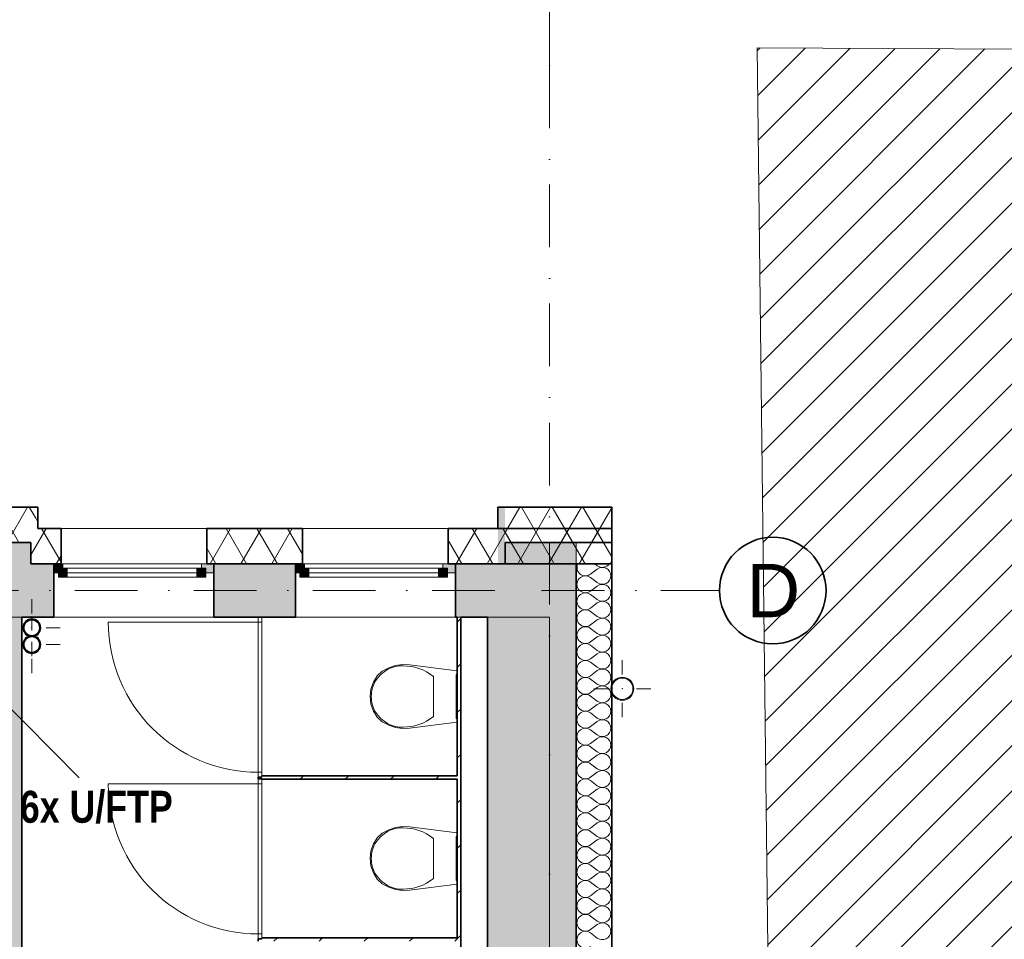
# Model space of a CAD drawing. Header units: millimetres. Extents: x 82175 to 237000, y 24756 to 471700.
# Tile 111 of 256: x 119527 to 125071, y 245846 to 251022. Entities that reach past the tile are written whole.
import ezdxf
from ezdxf.lldxf.tags import DXFTag

# ---------------------------------------------------------------- set-up
doc = ezdxf.new("R2010")
doc.units = ezdxf.units.MM
doc.linetypes.add('Krawędzie ukryte', pattern=[3.912222, 2.822222, -1.09])
doc.linetypes.add('Kropki i Kreski', pattern=[6.702778, 3.527778, -1.763889, 0, -1.411111])
for name, color, linetype in [('- A - ocieplenie', 8, 'Continuous'), ('Drzwi Archicad', 8, 'Continuous'), ('Instalacje - Wod_Kan', 8, 'Continuous'), ('Konstrukcja - Siatka mod', 8, 'Continuous'), ('Konstrukcja - Stropy', 8, 'Continuous'), ('Konstrukcja - Ściany działowe', 8, 'Continuous'), ('Konstrukcja - Ściany nośne wew..P', 8, 'Continuous'), ('Konstrukcja - Ściany zewnętrzne', 8, 'Continuous'), ('Okna Archicada', 8, 'Continuous'), ('PIONY INST', 8, 'Continuous'), ('Wnętrze - Wyposażenie', 8, 'Continuous')]:
    doc.layers.add(name, color=color, linetype=linetype)
doc.layers.add('\xa0♦IT - opis', color=3, linetype='SOLID', lineweight=30)
doc.styles.add('OP_100', font='ARIALN.TTF', dxfattribs={"width": 0.8, "height": 20})
doc.styles.add('STYL_AUTOMATYCZNY_1', font='arial.ttf')
tags = doc.linetypes.add('SOLID', pattern=[10, 10, 0]).pattern_tags.tags
tags[6:7] = [DXFTag(74, 4), DXFTag(75, 0), DXFTag(340, '0'), DXFTag(46, 0.0), DXFTag(50, 0.0), DXFTag(44, 0.0), DXFTag(45, 0.0)]
tags[4:5] = [DXFTag(74, 4), DXFTag(75, 0), DXFTag(340, '0'), DXFTag(46, 0.0), DXFTag(50, 0.0), DXFTag(44, 0.0), DXFTag(45, 0.0)]
pattern_1 = [(60, (-135208.59, 523986.62), (-129.90381, 75), []), (120, (-135208.59, 523986.62), (129.90381, 75), [])]
pattern_2 = [(45, (-135208.59, 523986.62), (-127.27922, 127.27922), [])]

# ---------------------------------------------------------------- blocks, each defined once
blk = doc.blocks.new('*X17')
at = {"layer": '- A - ocieplenie', "linetype": 'Continuous', "lineweight": 13, "ltscale": 100}
for p, q in [((49898.5, 257432.5), (49936.6, 257461.1)), ((49922.8, 257490.5), (49936.6, 257480.1)), ((49898.5, 257413.4), (49936.6, 257384.9)), ((49898.5, 257337.3), (49936.6, 257365.8)), ((49898.5, 257318.2), (49936.6, 257289.6)), ((49898.5, 257242), (49936.6, 257270.6)), ((49898.5, 257223), (49936.6, 257194.4)), ((49898.5, 257146.8), (49936.6, 257175.4)), ((49898.5, 257127.7), (49936.6, 257099.2)), ((49898.5, 257051.5), (49936.6, 257080.1)), ((49898.5, 257032.5), (49936.6, 257003.9)), ((49898.5, 256956.3), (49936.6, 256984.9)), ((49898.5, 256937.3), (49936.6, 256908.7)), ((49898.5, 256861.1), (49936.6, 256889.6)), ((49898.5, 256842), (49936.6, 256813.4)), ((49898.5, 256765.8), (49936.6, 256794.4)), ((49898.5, 256746.8), (49936.6, 256718.2)), ((49898.5, 256670.6), (49936.6, 256699.2)), ((49898.5, 256651.5), (49936.6, 256623)), ((49898.5, 256575.4), (49936.6, 256603.9)), ((49898.5, 256556.3), (49936.6, 256527.7)), ((49898.5, 256480.1), (49936.6, 256508.7)), ((49898.5, 256461.1), (49936.6, 256432.5)), ((49898.5, 256384.9), (49936.6, 256413.4)), ((49898.5, 256365.8), (49936.6, 256337.3)), ((49898.5, 256289.6), (49936.6, 256318.2)), ((49898.5, 256270.6), (49936.6, 256242)), ((49898.5, 256194.4), (49936.6, 256223)), ((49898.5, 256175.4), (49936.6, 256146.8)), ((49898.5, 256099.2), (49936.6, 256127.7)), ((49898.5, 256080.1), (49936.6, 256051.5)), ((49898.5, 256003.9), (49936.6, 256032.5)), ((49898.5, 255984.9), (49936.6, 255956.3)), ((49898.5, 255908.7), (49936.6, 255937.3)), ((49898.5, 255889.6), (49936.6, 255861.1)), ((49898.5, 255813.4), (49936.6, 255842)), ((49898.5, 255794.4), (49936.6, 255765.8)), ((49898.5, 255718.2), (49936.6, 255746.8)), ((49898.5, 255699.2), (49936.6, 255670.6)), ((49898.5, 255623), (49936.6, 255651.5)), ((49898.5, 255603.9), (49936.6, 255575.4)), ((49898.5, 255527.7), (49936.6, 255556.3)), ((49898.5, 255508.7), (49936.6, 255480.1)), ((49898.5, 255432.5), (49936.6, 255461.1)), ((49898.5, 255413.4), (49936.6, 255384.9))]:
    blk.add_line(p, q, dxfattribs=at)
for centre, start, end in [((49869.9, 257470.6), 155.3271, 306.8699), ((49965.2, 257518.2), 233.1301, 324.369), ((49965.2, 257423), 0, 126.8699), ((49869.9, 257375.4), 53.1301, 306.8699), ((49965.2, 257423), 233.1301, 0), ((49869.9, 257280.1), 53.1301, 306.8699), ((49965.2, 257327.7), 0, 126.8699), ((49965.2, 257327.7), 233.1301, 0), ((49965.2, 257232.5), 0, 126.8699), ((49869.9, 257184.9), 53.1301, 306.8699), ((49965.2, 257232.5), 233.1301, 0), ((49965.2, 257137.3), 0, 126.8699), ((49869.9, 257089.6), 53.1301, 306.8699), ((49965.2, 257137.3), 233.1301, 0), ((49965.2, 257042), 0, 126.8699), ((49869.9, 256994.4), 53.1301, 306.8699), ((49965.2, 257042), 233.1301, 0), ((49965.2, 256946.8), 0, 126.8699), ((49869.9, 256899.2), 53.1301, 306.8699), ((49965.2, 256946.8), 233.1301, 0), ((49965.2, 256851.5), 0, 126.8699), ((49869.9, 256803.9), 53.1301, 306.8699), ((49965.2, 256851.5), 233.1301, 0), ((49965.2, 256756.3), 0, 126.8699), ((49869.9, 256708.7), 53.1301, 306.8699), ((49965.2, 256756.3), 233.1301, 0), ((49869.9, 256613.4), 53.1301, 306.8699), ((49965.2, 256661.1), 0, 126.8699), ((49965.2, 256661.1), 233.1301, 0), ((49965.2, 256565.8), 0, 126.8699), ((49869.9, 256518.2), 53.1301, 306.8699), ((49965.2, 256565.8), 233.1301, 0), ((49965.2, 256470.6), 0, 126.8699), ((49869.9, 256423), 53.1301, 306.8699), ((49965.2, 256470.6), 233.1301, 0), ((49965.2, 256375.4), 0, 126.8699), ((49869.9, 256327.7), 53.1301, 306.8699), ((49965.2, 256375.4), 233.1301, 0), ((49965.2, 256280.1), 0, 126.8699), ((49869.9, 256232.5), 53.1301, 306.8699), ((49965.2, 256280.1), 233.1301, 0), ((49965.2, 256184.9), 0, 126.8699), ((49869.9, 256137.3), 53.1301, 306.8699), ((49965.2, 256184.9), 233.1301, 0), ((49965.2, 256089.6), 0, 126.8699), ((49869.9, 256042), 53.1301, 306.8699), ((49965.2, 256089.6), 233.1301, 0), ((49869.9, 255946.8), 53.1301, 306.8699), ((49965.2, 255994.4), 0, 126.8699), ((49965.2, 255994.4), 233.1301, 0), ((49965.2, 255899.2), 0, 126.8699), ((49869.9, 255851.5), 53.1301, 306.8699), ((49965.2, 255899.2), 233.1301, 0), ((49965.2, 255803.9), 0, 126.8699), ((49869.9, 255756.3), 53.1301, 306.8699), ((49965.2, 255803.9), 233.1301, 0), ((49965.2, 255708.7), 0, 126.8699), ((49869.9, 255661.1), 53.1301, 306.8699), ((49965.2, 255708.7), 233.1301, 0), ((49869.9, 255565.8), 53.1301, 306.8699), ((49965.2, 255613.4), 0, 126.8699), ((49965.2, 255613.4), 233.1301, 0), ((49965.2, 255518.2), 0, 126.8699), ((49869.9, 255470.6), 53.1301, 306.8699), ((49965.2, 255518.2), 233.1301, 0), ((49965.2, 255423), 0, 126.8699), ((49869.9, 255375.4), 53.1301, 306.8699), ((49965.2, 255423), 233.1301, 0)]:
    blk.add_arc(centre, 47.6, start, end, dxfattribs=at)

msp = doc.modelspace()

# ---------------------------------------------------------------- hatches: boundary and pattern name
at = {"layer": '- A - ocieplenie', "linetype": 'Continuous', "lineweight": 13}
h = msp.add_hatch(dxfattribs=at)
h.set_pattern_fill('Izolacja_miękka_0004', color=8, style=0, pattern_type=2)
h.set_pattern_definition(pattern_1)
h.paths.add_polyline_path([(119590, 248278.9), (119190, 248278.9), (119190, 248078.9), (119590, 248078.9)])
h = msp.add_hatch(dxfattribs=at)
h.set_pattern_fill('Izolacja_miękka_0004', color=8, style=0, pattern_type=2)
h.set_pattern_definition(pattern_1)
h.paths.add_polyline_path([(119630, 248278.9), (119590, 248078.9), (119614, 248078.9), (119630, 248158.9)])
h = msp.add_hatch(dxfattribs=at)
h.set_pattern_fill('Izolacja_miękka_0004', color=8, style=0, pattern_type=2)
h.set_pattern_definition(pattern_1)
h.paths.add_polyline_path([(119590, 248278.9), (119590, 248078.9), (119630, 248278.9)])
for points in [[(122220, 248278.9), (122260, 248078.9), (122260, 248278.9)], [(122220, 248078.9), (122260, 248078.9), (122220, 248278.9)], [(122220, 248078.9), (122220, 247958.9), (122260, 247958.9), (122260, 248078.9)]]:
    msp.add_hatch(color=8, dxfattribs=at).paths.add_polyline_path(points)
h = msp.add_hatch(dxfattribs=at)
h.set_pattern_fill('Izolacja_miękka_0004', color=8, style=0, pattern_type=2)
h.set_pattern_definition(pattern_1)
h.paths.add_polyline_path([(122260, 248078.9), (122860.4, 248078.9), (122860.4, 248278.9), (122260, 248278.9)])
h = msp.add_hatch(dxfattribs=at)
h.set_pattern_fill('Izolacja_miękka_0004', color=8, style=0, pattern_type=2)
h.set_pattern_definition(pattern_1)
h.paths.add_polyline_path([(119630, 248158.9), (119590, 247958.9), (119760, 247958.9), (119760, 248158.9)])
h = msp.add_hatch(dxfattribs=at)
h.set_pattern_fill('Izolacja_miękka_0004', color=8, style=0, pattern_type=2)
h.set_pattern_definition(pattern_1)
h.paths.add_polyline_path([(120580, 247958.9), (121120, 247958.9), (121120, 248158.9), (120580, 248158.9)])
h = msp.add_hatch(dxfattribs=at)
h.set_pattern_fill('Izolacja_miękka_0004', color=8, style=0, pattern_type=2)
h.set_pattern_definition(pattern_1)
h.paths.add_polyline_path([(121940, 247958.9), (122860, 247958.9), (122860, 248158.9), (121940, 248158.9)])
h = msp.add_hatch(dxfattribs=at)
h.set_pattern_fill('Izolacja_miękka_0004', color=256, style=0, pattern_type=2)
h.set_pattern_definition(pattern_1)
h.paths.add_polyline_path([(119614, 248078.9), (119590, 248078.9), (119590, 247958.9)])
at = {"linetype": 'Continuous', "lineweight": 15}
h = msp.add_hatch(dxfattribs=at)
h.set_pattern_fill('Bloczki_ceramiczne_0004', color=8, style=0, pattern_type=2)
h.set_pattern_definition(pattern_2)
h.paths.add_polyline_path([(123678.8, 250863.9), (123869, 234875.6), (124009.9, 234678.5), (126631.9, 234672.5), (126631.9, 250847.6)])
at = {"layer": 'Instalacje - Wod_Kan', "linetype": 'Continuous', "lineweight": 13}
h = msp.add_hatch(color=8, dxfattribs=at)
h.paths.add_polyline_path([(122920, 247321.3, 0.414214), (122855, 247256.3, 0.414214), (122920, 247191.3, 0.414214), (122985, 247256.3, 0.414214)])
h.paths.add_polyline_path([(122920, 247316.3, -1), (122920, 247196.3, -1)], flags=0)
at = {"layer": 'Konstrukcja - Ściany działowe', "linetype": 'Continuous', "lineweight": 13}
h = msp.add_hatch(dxfattribs=at)
h.set_pattern_fill('Bloczki_ceramiczne_0004', color=256, style=0, pattern_type=2)
h.set_pattern_definition(pattern_2)
h.paths.add_polyline_path([(121990, 244913.9), (122010, 244913.9), (122010, 247658.9), (121990, 247658.9)])
h = msp.add_hatch(dxfattribs=at)
h.set_pattern_fill('Bloczki_ceramiczne_0004', color=8, style=0, pattern_type=2)
h.set_pattern_definition(pattern_2)
h.paths.add_polyline_path([(121990, 246766.6), (120890, 246766.6), (120890, 246746.6), (121990, 246746.6)])
h = msp.add_hatch(dxfattribs=at)
h.set_pattern_fill('Bloczki_ceramiczne_0004', color=8, style=0, pattern_type=2)
h.set_pattern_definition(pattern_2)
h.paths.add_polyline_path([(121990, 245854.9), (120890, 245854.9), (120890, 245834.9), (121990, 245834.9)])
at = {"layer": 'Konstrukcja - Ściany nośne wew..P', "linetype": 'Continuous', "lineweight": 13}
msp.add_hatch(color=8, dxfattribs=at).paths.add_polyline_path([(119240, 247658.9), (119240, 242708.9), (119540, 242708.9), (119540, 247658.9)])
at = {"layer": 'Konstrukcja - Ściany zewnętrzne', "linetype": 'Continuous', "lineweight": 13}
for points in [[(119190, 248078.9), (119190, 247958.9), (119590, 247958.9), (119590, 248078.9)], [(122260, 248078.9), (122260, 247958.9), (122660, 247958.9), (122660, 248078.9)], [(119720, 247958.9), (119195, 247958.9), (119195, 247658.9), (119720, 247658.9)], [(120620, 247958.9), (120620, 247658.9), (121080, 247658.9), (121080, 247958.9)], [(122160, 247958.9), (121980, 247958.9), (121980, 247658.9), (122160, 247658.9)], [(122160, 247658.9), (122660, 247958.9), (122160, 247958.9)], [(122160, 247658.9), (122660, 247658.9), (122660, 247958.9)], [(122660, 235178.9), (122660, 247658.9), (122160, 247658.9), (122160, 235178.9)]]:
    msp.add_hatch(color=8, dxfattribs=at).paths.add_polyline_path(points)
at = {"layer": 'Okna Archicada', "linetype": 'Continuous', "lineweight": 13}
for points in [[(119720, 247908.9), (119745, 247908.9), (119745, 247933.9), (119770, 247933.9), (119770, 247958.9), (119720, 247958.9)], [(120620, 247958.9), (120550, 247958.9), (120550, 247933.9), (120575, 247933.9), (120575, 247908.9), (120620, 247908.9)], [(121080, 247908.9), (121105, 247908.9), (121105, 247933.9), (121130, 247933.9), (121130, 247958.9), (121080, 247958.9)], [(121980, 247958.9), (121910, 247958.9), (121910, 247933.9), (121935, 247933.9), (121935, 247908.9), (121980, 247908.9)], [(119745, 247883.9), (119795, 247883.9), (119795, 247933.9), (119745, 247933.9)], [(120575, 247933.9), (120525, 247933.9), (120525, 247883.9), (120575, 247883.9)], [(121105, 247883.9), (121155, 247883.9), (121155, 247933.9), (121105, 247933.9)], [(121935, 247933.9), (121885, 247933.9), (121885, 247883.9), (121935, 247883.9)]]:
    msp.add_hatch(color=8, dxfattribs=at).paths.add_polyline_path(points)
at = {"layer": 'PIONY INST', "linetype": 'Continuous', "lineweight": 13}
h = msp.add_hatch(color=8, dxfattribs=at)
h.paths.add_polyline_path([(119595.4, 247649.6, 0.414214), (119545.4, 247599.6, 0.414214), (119595.4, 247549.6, 0.414214), (119645.4, 247599.6, 0.414214)])
h.paths.add_polyline_path([(119595.4, 247644.6, -1), (119595.4, 247554.6, -1)], flags=0)
h = msp.add_hatch(color=8, dxfattribs=at)
h.paths.add_polyline_path([(119595.4, 247554.6, 0.414214), (119545.4, 247504.6, 0.414214), (119595.4, 247454.6, 0.414214), (119645.4, 247504.6, 0.414214)])
h.paths.add_polyline_path([(119595.4, 247549.6, -1), (119595.4, 247459.6, -1)], flags=0)

# ---------------------------------------------------------------- linework, layer by layer
at = {"layer": '- A - ocieplenie', "color": 8, "linetype": 'Continuous', "lineweight": 35, "ltscale": 100}
for p, q in [((119760, 248008.9), (119760, 248158.9)), ((120580, 248008.9), (120580, 248158.9)), ((121120, 248008.9), (121120, 248158.9)), ((121940, 248008.9), (121940, 248158.9)), ((119760, 247958.9), (119760, 248008.9)), ((120580, 247958.9), (120580, 248008.9)), ((121120, 247958.9), (121120, 248008.9)), ((121940, 247958.9), (121940, 248008.9))]:
    msp.add_line(p, q, dxfattribs=at)
at = {"layer": '- A - ocieplenie', "color": 8, "linetype": 'Continuous', "lineweight": 35, "ltscale": 100, "flags": 128}
for points in [[(119630, 248278.9), (119150, 248278.9)], [(119630, 248158.9), (119630, 248278.9)], [(122220, 248278.9), (122260, 248278.9)], [(122220, 248158.9), (122220, 248278.9)], [(122860.4, 248278.9), (122260, 248278.9)], [(122860.4, 248078.9), (122860.4, 248278.9)], [(119760, 248158.9), (119630, 248158.9)], [(121120, 248158.9), (120580, 248158.9)], [(122860, 248158.9), (121940, 248158.9)], [(122860, 247958.9), (122860, 248158.9)], [(119190, 248078.9), (119590, 248078.9)], [(119590, 248078.9), (119590, 247958.9)], [(122260, 248078.9), (122860.4, 248078.9)], [(122260, 247958.9), (122260, 248078.9)], [(119590, 247958.9), (119760, 247958.9)], [(120580, 247958.9), (121120, 247958.9)], [(121940, 247958.9), (122860, 247958.9)], [(122660, 247958.9), (122660, 235178.9)], [(122660, 247958.9), (122860, 247958.9)], [(122860, 235378.9), (122860, 247958.9)]]:
    msp.add_lwpolyline(points, dxfattribs=at)
at = {"color": 8, "linetype": 'Continuous', "lineweight": 13, "ltscale": 100, "flags": 128}
msp.add_lwpolyline([(123678.8, 250863.9), (123869, 234875.6), (124009.9, 234678.5), (126631.9, 234672.5), (126631.9, 250847.6)], close=True, dxfattribs=at)
at = {"layer": 'Drzwi Archicad', "color": 8, "linetype": 'Continuous', "lineweight": 13, "ltscale": 100}
for p, q in [((120870, 247630.3), (120026, 247630.3)), ((120890, 247658.3), (120870, 247658.3)), ((120870, 247658.3), (120870, 247630.3)), ((120870, 247630.3), (120890, 247630.3)), ((120870, 246786.3), (120870, 247630.3)), ((120870, 247630.3), (120890, 247630.3)), ((120890, 247618.3), (120890, 247658.3)), ((120890, 247630.3), (120890, 247618.3)), ((120890, 247630.3), (120890, 246786.3)), ((120890, 246798.3), (120890, 246786.3)), ((120890, 246758.3), (120890, 246798.3)), ((120890, 246786.3), (120870, 246786.3)), ((120870, 246786.3), (120870, 246758.3)), ((120890, 246786.3), (120870, 246786.3)), ((120870, 246758.3), (120890, 246758.3)), ((120890, 246748.3), (120870, 246748.3)), ((120870, 246748.3), (120870, 246720.3)), ((120890, 246708.3), (120890, 246748.3)), ((120870, 246720.3), (120026, 246720.3)), ((120870, 246720.3), (120890, 246720.3)), ((120870, 245876.3), (120870, 246720.3)), ((120870, 246720.3), (120890, 246720.3)), ((120890, 246720.3), (120890, 246708.3)), ((120890, 246720.3), (120890, 245876.3)), ((120890, 245876.3), (120870, 245876.3)), ((120870, 245876.3), (120870, 245848.3)), ((120890, 245876.3), (120870, 245876.3)), ((120890, 245888.3), (120890, 245876.3)), ((120890, 245848.3), (120890, 245888.3)), ((120870, 245848.3), (120890, 245848.3))]:
    msp.add_line(p, q, dxfattribs=at)
at = {"layer": 'Drzwi Archicad', "color": 8, "linetype": 'Continuous', "lineweight": 35, "ltscale": 100}
for p, q in [((120870, 247658.3), (120890, 247658.3)), ((120870, 247658.3), (120890, 247658.3)), ((120870, 246758.3), (120890, 246758.3)), ((120870, 246758.3), (120890, 246758.3)), ((120870, 246748.3), (120890, 246748.3)), ((120870, 246748.3), (120890, 246748.3)), ((120870, 245848.3), (120890, 245848.3)), ((120870, 245848.3), (120890, 245848.3))]:
    msp.add_line(p, q, dxfattribs=at)
at = {"layer": 'Drzwi Archicad', "color": 8, "linetype": 'Continuous', "lineweight": 13, "ltscale": 100}
for centre in [(120870, 247630.3), (120870, 246720.3)]:
    msp.add_arc(centre, 844, 180, 270, dxfattribs=at)
at = {"layer": 'Instalacje - Wod_Kan', "color": 8, "linetype": 'Continuous', "lineweight": 0, "ltscale": 100}
for p, q in [((122920, 247336.3), (122920, 247416.3)), ((122840, 247256.3), (122760, 247256.3)), ((123000, 247256.3), (123080, 247256.3)), ((122920, 247176.3), (122920, 247096.3))]:
    msp.add_line(p, q, dxfattribs=at)
at = {"layer": 'Instalacje - Wod_Kan', "color": 8, "linetype": 'Continuous', "lineweight": 20, "ltscale": 100, "flags": 128}
for points in [[(122920, 247321.3, 0.414214), (122855, 247256.3, 0.414214), (122920, 247191.3, 0.414214), (122985, 247256.3, 0.414214)], [(122920, 247316.3, -1), (122920, 247196.3, -1)]]:
    msp.add_lwpolyline(points, format="xyb", close=True, dxfattribs=at)
at = {"layer": 'Instalacje - Wod_Kan', "color": 8, "linetype": 'Continuous', "lineweight": 0, "ltscale": 100}
msp.add_point((122920, 247256.3), dxfattribs=at)
at = {"layer": 'Konstrukcja - Siatka mod', "color": 8, "linetype": 'Kropki i Kreski', "lineweight": 13, "ltscale": 100}
for p, q in [((122510, 250764.8), (122510, 251764.8)), ((122510, 250764.8), (122510, 233800)), ((93022.5, 247808.9), (122467, 247808.9)), ((122467, 247808.9), (123467, 247808.9))]:
    msp.add_line(p, q, dxfattribs=at)
at = {"layer": 'Konstrukcja - Siatka mod', "color": 8, "linetype": 'Continuous', "lineweight": 35, "ltscale": 100}
msp.add_circle((123767, 247808.9), 300, dxfattribs=at)
at = {"layer": 'Konstrukcja - Siatka mod', "color": 8, "linetype": 'Kropki i Kreski', "lineweight": 13, "ltscale": 100}
for p in [(122510, 250764.8), (122510, 250764.8), (122467, 247808.9), (122467, 247808.9)]:
    msp.add_point(p, dxfattribs=at)
at = {"layer": 'Konstrukcja - Stropy', "color": 8, "linetype": 'Continuous', "lineweight": 13, "ltscale": 100, "flags": 128}
msp.add_lwpolyline([(107140, 240228.9), (110439, 240228.9), (110439, 235178.9), (122510, 235178.9), (122510, 247658.9), (95470, 247658.9), (95470, 235178.9), (107140, 235178.9)], close=True, dxfattribs=at)
at = {"layer": 'Konstrukcja - Ściany działowe', "color": 8, "linetype": 'Continuous', "lineweight": 35, "ltscale": 100}
for p, q in [((120870, 247658.3), (120890, 247658.3)), ((120870, 246758.3), (120890, 246758.3)), ((120870, 246748.3), (120890, 246748.3)), ((120870, 245848.3), (120890, 245848.3))]:
    msp.add_line(p, q, dxfattribs=at)
at = {"layer": 'Konstrukcja - Ściany działowe', "color": 8, "linetype": 'Continuous', "lineweight": 35, "ltscale": 100, "flags": 128}
for points in [[(121990, 247658.9), (121990, 246766.6)], [(122010, 244913.9), (122010, 247658.9)], [(120870, 246758.3), (120870, 246748.3)], [(121990, 246766.6), (120890, 246766.6)], [(120890, 246746.6), (121990, 246746.6)], [(121990, 246746.6), (121990, 245854.9)], [(121990, 245854.9), (120890, 245854.9)], [(120870, 245848.3), (120870, 245834.9)]]:
    msp.add_lwpolyline(points, dxfattribs=at)
at = {"layer": 'Konstrukcja - Ściany nośne wew..P', "color": 8, "linetype": 'Krawędzie ukryte', "lineweight": 20, "ltscale": 100, "flags": 128}
for points in [[(119540, 247658.9), (119240, 247658.9)], [(119540, 242708.9), (119540, 247658.9)]]:
    msp.add_lwpolyline(points, dxfattribs=at)
at = {"layer": 'Konstrukcja - Ściany nośne wew..P', "color": 8, "linetype": 'Continuous', "lineweight": 35, "ltscale": 100, "flags": 128}
msp.add_lwpolyline([(119540, 242708.9), (119540, 247658.9)], dxfattribs=at)
at = {"layer": 'Konstrukcja - Ściany zewnętrzne', "color": 8, "linetype": 'Continuous', "lineweight": 35, "ltscale": 100}
for p, q in [((119720, 247958.9), (119720, 247908.9)), ((120620, 247958.9), (120620, 247908.9)), ((121080, 247958.9), (121080, 247908.9)), ((121980, 247958.9), (121980, 247908.9)), ((119720, 247908.9), (119720, 247658.9)), ((120620, 247908.9), (120620, 247658.9)), ((121080, 247908.9), (121080, 247658.9)), ((121980, 247908.9), (121980, 247658.9))]:
    msp.add_line(p, q, dxfattribs=at)
at = {"layer": 'Konstrukcja - Ściany zewnętrzne', "color": 8, "linetype": 'Continuous', "lineweight": 13, "ltscale": 100, "flags": 128}
for points in [[(119590, 247958.9), (119590, 248078.9), (119190, 248078.9), (119190, 247958.9)], [(122660, 247958.9), (122660, 248078.9), (122260, 248078.9), (122260, 247958.9)]]:
    msp.add_lwpolyline(points, dxfattribs=at)
at = {"layer": 'Konstrukcja - Ściany zewnętrzne', "color": 8, "linetype": 'Continuous', "lineweight": 35, "ltscale": 100, "flags": 128}
for points in [[(119720, 247958.9), (119590, 247958.9)], [(121080, 247958.9), (120620, 247958.9)], [(122160, 247958.9), (121980, 247958.9)], [(122260, 247958.9), (122160, 247958.9)], [(122660, 234878.9), (122660, 247958.9)], [(119540, 247658.9), (119720, 247658.9)], [(120620, 247658.9), (121080, 247658.9)], [(121980, 247658.9), (121990, 247658.9)], [(122010, 247658.9), (122160, 247658.9)], [(122160, 247658.9), (122160, 242708.9)]]:
    msp.add_lwpolyline(points, dxfattribs=at)
at = {"layer": 'Okna Archicada', "color": 8, "linetype": 'Continuous', "lineweight": 13, "ltscale": 100}
for p, q in [((120580, 248158.9), (119760, 248158.9)), ((121940, 248158.9), (121120, 248158.9)), ((120580, 247958.9), (119760, 247958.9)), ((120550, 247958.9), (119770, 247958.9)), ((121940, 247958.9), (121120, 247958.9)), ((121910, 247958.9), (121130, 247958.9)), ((119795, 247883.9), (120525, 247883.9)), ((121155, 247883.9), (121885, 247883.9))]:
    msp.add_line(p, q, dxfattribs=at)
at = {"layer": 'Okna Archicada', "color": 8, "linetype": 'Continuous', "lineweight": 35, "ltscale": 100}
for p, q in [((119760, 248008.9), (119760, 248158.9)), ((120580, 248008.9), (120580, 248158.9)), ((121120, 248008.9), (121120, 248158.9)), ((121940, 248008.9), (121940, 248158.9)), ((119720, 247958.9), (119720, 247908.9)), ((119720, 247958.9), (119720, 247908.9)), ((119760, 247958.9), (119760, 248008.9)), ((120580, 247958.9), (120580, 248008.9)), ((120620, 247958.9), (120620, 247908.9)), ((120620, 247958.9), (120620, 247908.9)), ((121080, 247958.9), (121080, 247908.9)), ((121080, 247958.9), (121080, 247908.9)), ((121120, 247958.9), (121120, 248008.9)), ((121940, 247958.9), (121940, 248008.9)), ((121980, 247958.9), (121980, 247908.9)), ((121980, 247958.9), (121980, 247908.9)), ((119720, 247908.9), (119720, 247658.9)), ((120620, 247908.9), (120620, 247658.9)), ((121080, 247908.9), (121080, 247658.9)), ((121980, 247908.9), (121980, 247658.9))]:
    msp.add_line(p, q, dxfattribs=at)
at = {"layer": 'Okna Archicada', "color": 8, "linetype": 'Continuous', "lineweight": 18, "ltscale": 100}
for p, q in [((119720, 247958.9), (120620, 247958.9)), ((121080, 247958.9), (121980, 247958.9)), ((119720, 247658.9), (120620, 247658.9)), ((121080, 247658.9), (121980, 247658.9))]:
    msp.add_line(p, q, dxfattribs=at)
at = {"layer": 'Okna Archicada', "color": 8, "linetype": 'Continuous', "lineweight": 20, "ltscale": 100}
for p, q in [((119770, 247958.9), (119720, 247958.9)), ((119770, 247933.9), (119770, 247958.9)), ((120620, 247958.9), (120550, 247958.9)), ((120550, 247958.9), (120550, 247933.9)), ((121130, 247958.9), (121080, 247958.9)), ((121130, 247933.9), (121130, 247958.9)), ((121980, 247958.9), (121910, 247958.9)), ((121910, 247958.9), (121910, 247933.9)), ((119720, 247908.9), (119745, 247908.9)), ((119745, 247908.9), (119745, 247933.9)), ((119745, 247933.9), (119770, 247933.9)), ((119795, 247933.9), (119745, 247933.9)), ((119745, 247933.9), (119745, 247883.9)), ((119795, 247883.9), (119795, 247933.9)), ((120525, 247933.9), (119795, 247933.9)), ((119795, 247908.9), (120525, 247908.9)), ((120575, 247933.9), (120525, 247933.9)), ((120525, 247933.9), (120525, 247883.9)), ((120550, 247933.9), (120575, 247933.9)), ((120575, 247933.9), (120575, 247908.9)), ((120575, 247883.9), (120575, 247933.9)), ((120575, 247908.9), (120620, 247908.9)), ((121080, 247908.9), (121105, 247908.9)), ((121105, 247908.9), (121105, 247933.9)), ((121105, 247933.9), (121130, 247933.9)), ((121155, 247933.9), (121105, 247933.9)), ((121105, 247933.9), (121105, 247883.9)), ((121155, 247883.9), (121155, 247933.9)), ((121885, 247933.9), (121155, 247933.9)), ((121155, 247908.9), (121885, 247908.9)), ((121935, 247933.9), (121885, 247933.9)), ((121885, 247933.9), (121885, 247883.9)), ((121910, 247933.9), (121935, 247933.9)), ((121935, 247933.9), (121935, 247908.9)), ((121935, 247883.9), (121935, 247933.9)), ((121935, 247908.9), (121980, 247908.9)), ((119745, 247883.9), (119795, 247883.9)), ((119795, 247883.9), (120525, 247883.9)), ((120525, 247883.9), (120575, 247883.9)), ((121105, 247883.9), (121155, 247883.9)), ((121155, 247883.9), (121885, 247883.9)), ((121885, 247883.9), (121935, 247883.9))]:
    msp.add_line(p, q, dxfattribs=at)
at = {"layer": 'PIONY INST', "color": 8, "linetype": 'Continuous', "lineweight": 0, "ltscale": 100}
for p, q in [((119595.4, 247679.6), (119595.4, 247759.6)), ((119595.4, 247584.6), (119595.4, 247664.6)), ((119675.4, 247599.6), (119755.4, 247599.6)), ((119595.4, 247519.6), (119595.4, 247439.6)), ((119675.4, 247504.6), (119755.4, 247504.6)), ((119595.4, 247424.6), (119595.4, 247344.6))]:
    msp.add_line(p, q, dxfattribs=at)
at = {"layer": 'PIONY INST', "color": 8, "linetype": 'Continuous', "lineweight": 25, "ltscale": 100, "flags": 128}
for points in [[(119595.4, 247649.6, 0.414214), (119545.4, 247599.6, 0.414214), (119595.4, 247549.6, 0.414214), (119645.4, 247599.6, 0.414214)], [(119595.4, 247554.6, 0.414214), (119545.4, 247504.6, 0.414214), (119595.4, 247454.6, 0.414214), (119645.4, 247504.6, 0.414214)]]:
    msp.add_lwpolyline(points, format="xyb", close=True, dxfattribs=at)
at = {"layer": 'PIONY INST', "color": 8, "linetype": 'Continuous', "lineweight": 35, "ltscale": 100, "flags": 128}
for points in [[(119595.4, 247644.6, -1), (119595.4, 247554.6, -1)], [(119595.4, 247549.6, -1), (119595.4, 247459.6, -1)]]:
    msp.add_lwpolyline(points, format="xyb", close=True, dxfattribs=at)
at = {"layer": 'PIONY INST', "color": 8, "linetype": 'Continuous', "lineweight": 0, "ltscale": 100}
for p in [(119595.4, 247599.6), (119595.4, 247504.6)]:
    msp.add_point(p, dxfattribs=at)
at = {"layer": 'Wnętrze - Wyposażenie', "color": 8, "linetype": 'Continuous', "lineweight": 13, "ltscale": 100}
for p, q in [((121857.5, 247324.6), (121857.5, 247212.5)), ((121857.5, 247212.5), (121857.5, 247100.4)), ((121857.5, 246412.9), (121857.5, 246300.8)), ((121857.5, 246300.8), (121857.5, 246188.7))]:
    msp.add_line(p, q, dxfattribs=at)
at = {"layer": 'Wnętrze - Wyposażenie', "color": 8, "linetype": 'Continuous', "lineweight": 13, "ltscale": 100, "flags": 128}
for points in [[(121642.8, 247038.2), (121604.8, 247051), (121568.8, 247070.6), (121540.3, 247096.9), (121518.5, 247130.9), (121504.8, 247170.3), (121500, 247212.5), (121504.8, 247254.7), (121518.5, 247294.1), (121540.3, 247328.1), (121568.8, 247354.4), (121604.8, 247374), (121642.8, 247386.8), (121682.2, 247392.4), (121721.7, 247390.8), (121990, 247357.5), (121990, 247067.5), (121721.7, 247034.2), (121682.2, 247032.6)], [(121990, 247335.5), (121990, 247089.5), (121985, 247089.5), (121985, 247335.5)], [(121642.8, 246126.5), (121604.8, 246139.3), (121568.8, 246158.9), (121540.3, 246185.2), (121518.5, 246219.2), (121504.8, 246258.6), (121500, 246300.8), (121504.8, 246343), (121518.5, 246382.4), (121540.3, 246416.4), (121568.8, 246442.7), (121604.8, 246462.3), (121642.8, 246475.1), (121682.2, 246480.7), (121721.7, 246479.1), (121990, 246445.8), (121990, 246155.8), (121721.7, 246122.5), (121682.2, 246120.9)], [(121990, 246423.8), (121990, 246177.8), (121985, 246177.8), (121985, 246423.8)]]:
    msp.add_lwpolyline(points, close=True, dxfattribs=at)
at = {"layer": 'Wnętrze - Wyposażenie', "color": 8, "linetype": 'Continuous', "lineweight": 13, "ltscale": 100}
for centre, major_axis, start_param, end_param in [((121674.3, 247120.5), (0, 264.2), 6.227458, 7.128046), ((121693, 246947), (0, 437.4), 5.753783, 6.306803), ((121612.7, 247211.7), (0, 142.5), 0.938292, 1.564935), ((121612.7, 247213.3), (0, 142.5), 1.576657, 2.203301), ((121674.3, 247304.5), (0, 264.2), 2.296735, 3.197324), ((121693, 247478), (0, 437.4), 3.117977, 3.670997), ((121674.3, 246208.8), (0, 264.2), 6.227458, 7.128046), ((121693, 246035.3), (0, 437.4), 5.753783, 6.306803), ((121612.7, 246300), (0, 142.5), 0.938292, 1.564935), ((121612.7, 246301.6), (0, 142.5), 1.576657, 2.203301), ((121674.3, 246392.8), (0, 264.2), 2.296735, 3.197324), ((121693, 246566.3), (0, 437.4), 3.117977, 3.670997)]:
    msp.add_ellipse(centre, major_axis=major_axis, ratio=0.744822, start_param=start_param, end_param=end_param, dxfattribs=at)
at = {"layer": '\xa0♦IT - opis', "color": 7, "linetype": 'Continuous', "lineweight": 0}
msp.add_line((119862.2, 246755.6), (119291.6, 247329.6), dxfattribs=at)

# ---------------------------------------------------------------- block references
at = {"color": 8, "linetype": 'Continuous', "lineweight": 20, "ltscale": 100}
msp.add_blockref('*X17', (72842.4, -9531.6), dxfattribs=at)

# ---------------------------------------------------------------- texts
at = {"layer": 'Konstrukcja - Siatka mod', "color": 8, "linetype": 'Continuous', "lineweight": 13, "insert": (123618.5, 247958.9), "char_height": 300, "attachment_point": 1, "style": 'STYL_AUTOMATYCZNY_1'}
msp.add_mtext('\\A1;{\\pql;\\pt0;\\fArial|b0|i0|c238|p0;\\W1.000000;D}', dxfattribs=at)
at = {"layer": '\xa0♦IT - opis', "insert": (119528.2, 246981.8), "char_height": 180, "width": 3733.991, "attachment_point": 1, "style": 'OP_100'}
msp.add_mtext('\\C7;\\fArial|b1|i0|c238|p34;\\P6x U/FTP\\P', dxfattribs=at)

doc.saveas('drawing.dxf')
